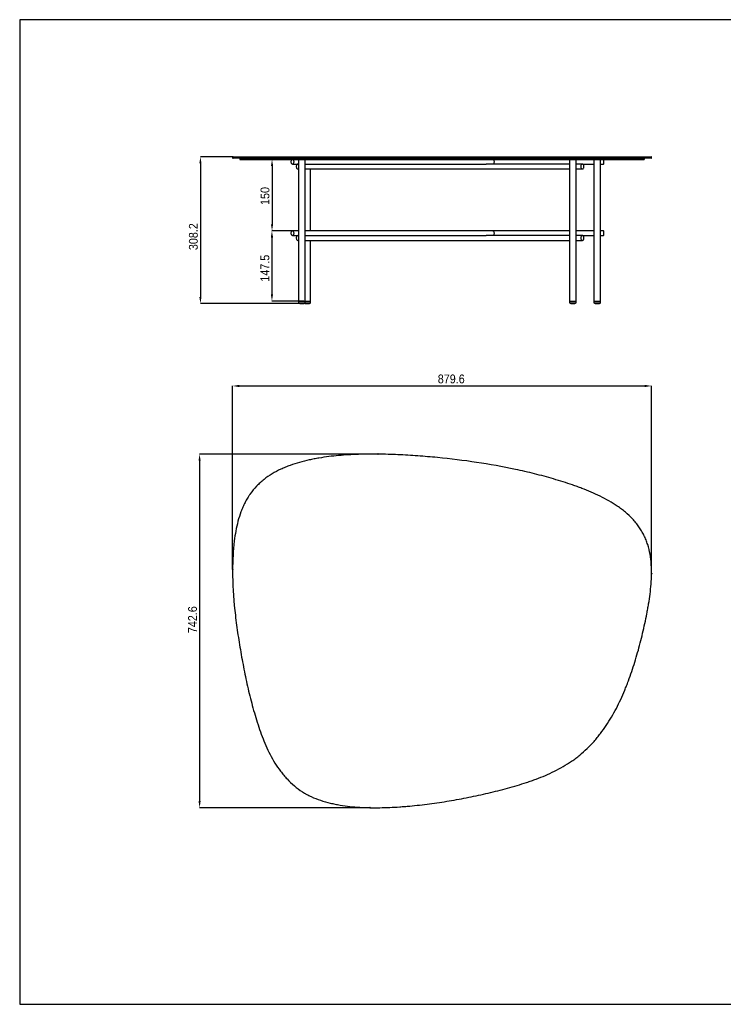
# Model space of a CAD drawing. Header units: millimetres. Extents: x 69 to 3024, y -45 to 2024.
# Tile 1 of 2: x 69 to 1547, y -45 to 2024. Entities that reach past the tile are written whole.
import ezdxf

# ---------------------------------------------------------------- set-up
doc = ezdxf.new("R2010")
doc.units = ezdxf.units.MM
doc.header["$LTSCALE"] = 7
doc.header["$PDSIZE"] = -1
doc.linetypes.add('SLD-Solido', pattern=[0])
doc.layers.add('SCHIZZI', color=9, linetype='Continuous')
doc.styles.add('SLDTEXTSTYLE0', font='GOTHIC.TTF', dxfattribs={"width": 0.913})
doc.dimstyles.new('SLDDIMSTYLE0', dxfattribs={"dimtxt": 18.520833, "dimasz": 14, "dimexe": 0, "dimexo": 0.0625, "dimgap": 4.630208, "dimtad": 1, "dimdec": 1, "dimrnd": 1e-09, "dimzin": 12, "dimdsep": 46, "dimtxsty": 'SLDTEXTSTYLE0', "dimsah": 1, "dimcen": 0.09, "dimadec": 0, "dimazin": 3, "dimtfac": 1, "dimtdec": 1, "dimtofl": 0, "dimtmove": 0, "dimatfit": 3, "dimfxl": 1, "dimfrac": 2, "dimtolj": 1, "dimtzin": 12, "dimarcsym": 0})

# ---------------------------------------------------------------- blocks, each defined once
blk = doc.blocks.new('_D')
at = {"color": 0, "lineweight": -2, "transparency": 16777216}
for p, q in [((516.3, 869), (516.3, 1254.3)), ((530.3, 1254.3), (1381.9, 1254.3)), ((1395.9, 860.3), (1395.9, 1254.3))]:
    blk.add_line(p, q, dxfattribs=at)
at = {"color": 0, "transparency": 16777216}
for points in [[(530.3, 1256.7), (530.3, 1252), (516.3, 1254.3)], [(1381.9, 1256.7), (1381.9, 1252), (1395.9, 1254.3)]]:
    blk.add_solid(points, dxfattribs=at)
at = {"layer": 'Defpoints', "color": 0, "transparency": 16777216}
for p in [(1395.9, 1254.3), (516.3, 868.9), (1395.9, 860.2)]:
    blk.add_point(p, dxfattribs=at)
at = {"color": 0, "transparency": 16777216, "insert": (975.4, 1278.4), "char_height": 18.52, "attachment_point": 2, "style": 'SLDTEXTSTYLE0'}
blk.add_mtext('\\A1;879.6', dxfattribs=at)
blk = doc.blocks.new('_D_1')
at = {"color": 0, "lineweight": -2, "transparency": 16777216}
for p, q in [((821.4, 1111.1), (447, 1111.1)), ((447, 1097.1), (447, 382.4)), ((804.9, 368.4), (447, 368.4))]:
    blk.add_line(p, q, dxfattribs=at)
at = {"color": 0, "transparency": 16777216}
for points in [[(444.7, 1097.1), (449.3, 1097.1), (447, 1111.1)], [(444.7, 382.4), (449.3, 382.4), (447, 368.4)]]:
    blk.add_solid(points, dxfattribs=at)
at = {"layer": 'Defpoints', "color": 0, "transparency": 16777216}
for p in [(821.4, 1111.1), (447, 368.4), (805, 368.4)]:
    blk.add_point(p, dxfattribs=at)
at = {"color": 0, "transparency": 16777216, "insert": (422.9, 763.4), "char_height": 18.52, "attachment_point": 2, "rotation": 90, "style": 'SLDTEXTSTYLE0'}
blk.add_mtext('\\A1;742.6', dxfattribs=at)
blk = doc.blocks.new('_D_2')
at = {"color": 0, "lineweight": -2, "transparency": 16777216}
for p, q in [((531.4, 1730.2), (599.1, 1730.2)), ((599.1, 1716.2), (599.1, 1594.2)), ((642, 1580.2), (599.1, 1580.2))]:
    blk.add_line(p, q, dxfattribs=at)
at = {"color": 0, "transparency": 16777216}
for points in [[(596.8, 1716.2), (601.5, 1716.2), (599.1, 1730.2)], [(596.8, 1594.2), (601.5, 1594.2), (599.1, 1580.2)]]:
    blk.add_solid(points, dxfattribs=at)
at = {"layer": 'Defpoints', "color": 0, "transparency": 16777216}
for p in [(531.3, 1730.2), (599.1, 1580.2), (642.1, 1580.2)]:
    blk.add_point(p, dxfattribs=at)
at = {"color": 0, "transparency": 16777216, "insert": (575, 1653.4), "char_height": 18.52, "attachment_point": 2, "rotation": 90, "style": 'SLDTEXTSTYLE0'}
blk.add_mtext('\\A1;150', dxfattribs=at)
blk = doc.blocks.new('_D_3')
at = {"color": 0, "lineweight": -2, "transparency": 16777216}
for p, q in [((517.3, 1735.7), (448.7, 1735.7)), ((448.7, 1721.7), (448.7, 1441.5)), ((659.7, 1427.5), (448.7, 1427.5))]:
    blk.add_line(p, q, dxfattribs=at)
at = {"color": 0, "transparency": 16777216}
for points in [[(446.4, 1721.7), (451.1, 1721.7), (448.7, 1735.7)], [(446.4, 1441.5), (451.1, 1441.5), (448.7, 1427.5)]]:
    blk.add_solid(points, dxfattribs=at)
at = {"layer": 'Defpoints', "color": 0, "transparency": 16777216}
for p in [(517.3, 1735.7), (448.7, 1427.5), (659.7, 1427.5)]:
    blk.add_point(p, dxfattribs=at)
at = {"color": 0, "transparency": 16777216, "insert": (424.6, 1568), "char_height": 18.52, "attachment_point": 2, "rotation": 90, "style": 'SLDTEXTSTYLE0'}
blk.add_mtext('\\A1;308.2', dxfattribs=at)
blk = doc.blocks.new('_D_4')
at = {"color": 0, "lineweight": -2, "transparency": 16777216}
for p, q in [((642, 1580.2), (598.9, 1580.2)), ((598.9, 1566.2), (598.9, 1446.7)), ((666.2, 1432.7), (598.9, 1432.7))]:
    blk.add_line(p, q, dxfattribs=at)
at = {"color": 0, "transparency": 16777216}
for points in [[(596.6, 1566.2), (601.3, 1566.2), (598.9, 1580.2)], [(596.6, 1446.7), (601.3, 1446.7), (598.9, 1432.7)]]:
    blk.add_solid(points, dxfattribs=at)
at = {"layer": 'Defpoints', "color": 0, "transparency": 16777216}
for p in [(642.1, 1580.2), (598.9, 1432.7), (666.2, 1432.7)]:
    blk.add_point(p, dxfattribs=at)
at = {"color": 0, "transparency": 16777216, "insert": (574.9, 1501.7), "char_height": 18.52, "attachment_point": 2, "rotation": 90, "style": 'SLDTEXTSTYLE0'}
blk.add_mtext('\\A1;147.5', dxfattribs=at)

msp = doc.modelspace()

# ---------------------------------------------------------------- linework, layer by layer
for p, q in [((516.32, 1734.72), (516.32, 1733.72)), ((531.32, 1732.22), (531.32, 1730.22)), ((642.06, 1720.22), (654.97, 1720.22)), ((654.97, 1730.22), (654.97, 1432.72)), ((668.97, 1432.72), (668.97, 1730.22)), ((668.97, 1720.22), (1048.46, 1720.22)), ((1223.85, 1720.22), (1048.46, 1720.22)), ((1223.85, 1730.22), (1223.85, 1432.72)), ((1237.85, 1432.72), (1237.85, 1730.22)), ((1250.74, 1720.22), (1237.85, 1720.22)), ((1250.74, 1720.22), (1275.07, 1720.22)), ((1275.07, 1730.22), (1275.07, 1432.72)), ((1289.07, 1432.72), (1289.07, 1730.22)), ((1289.07, 1720.22), (1295.03, 1720.22)), ((1380.94, 1730.22), (1380.94, 1732.22)), ((1395.79, 1733.72), (1395.8, 1733.72)), ((1395.85, 1734.72), (1395.84, 1734.72)), ((1395.94, 1733.72), (1395.94, 1734.72)), ((653.32, 1710.22), (654.97, 1710.22)), ((668.97, 1710.22), (1223.85, 1710.22)), ((680.22, 1580.22), (680.22, 1710.22)), ((1237.85, 1710.22), (1250.74, 1710.22)), ((654.97, 1580.22), (642.06, 1580.22)), ((1062.63, 1580.22), (668.97, 1580.22)), ((1223.85, 1580.22), (1062.63, 1580.22)), ((1275.07, 1580.22), (1237.85, 1580.22)), ((1295.03, 1580.22), (1289.07, 1580.22)), ((642.06, 1570.22), (654.97, 1570.22)), ((653.32, 1560.22), (654.97, 1560.22)), ((668.97, 1570.22), (1048.46, 1570.22)), ((668.97, 1560.22), (1223.85, 1560.22)), ((680.22, 1432.72), (680.22, 1560.22)), ((1223.85, 1570.22), (1048.46, 1570.22)), ((1250.74, 1570.22), (1237.85, 1570.22)), ((1237.85, 1560.22), (1250.74, 1560.22)), ((1250.74, 1570.22), (1275.07, 1570.22)), ((1289.07, 1570.22), (1295.03, 1570.22)), ((654.97, 1432.72), (654.97, 1428.72)), ((654.97, 1432.72), (668.97, 1432.72)), ((654.97, 1432.72), (661.97, 1432.72)), ((654.97, 1428.72), (668.97, 1428.72)), ((657.55, 1427.98), (666.39, 1427.98)), ((657.68, 1427.82), (666.27, 1427.82)), ((659.6, 1427.64), (664.35, 1427.64)), ((659.72, 1427.5), (664.23, 1427.5)), ((661.97, 1432.72), (668.97, 1432.72)), ((668.8, 1427.98), (677.64, 1427.98)), ((668.92, 1427.82), (677.51, 1427.82)), ((668.97, 1428.72), (668.97, 1432.72)), ((668.97, 1432.72), (680.22, 1432.72)), ((668.97, 1432.72), (673.22, 1432.72)), ((668.97, 1428.72), (680.22, 1428.72)), ((670.84, 1427.64), (675.59, 1427.64)), ((670.96, 1427.5), (675.47, 1427.5)), ((673.22, 1432.72), (680.22, 1432.72)), ((680.22, 1428.72), (680.22, 1432.72)), ((1223.85, 1432.72), (1223.85, 1428.72)), ((1223.85, 1432.72), (1237.85, 1432.72)), ((1223.85, 1432.72), (1230.85, 1432.72)), ((1223.85, 1428.72), (1237.85, 1428.72)), ((1226.43, 1427.98), (1235.27, 1427.98)), ((1226.55, 1427.82), (1235.15, 1427.82)), ((1228.47, 1427.64), (1233.23, 1427.64)), ((1228.6, 1427.5), (1233.1, 1427.5)), ((1230.85, 1432.72), (1237.85, 1432.72)), ((1237.85, 1428.72), (1237.85, 1432.72)), ((1275.07, 1432.72), (1275.07, 1428.72)), ((1275.07, 1432.72), (1289.07, 1432.72)), ((1275.07, 1432.72), (1282.07, 1432.72)), ((1275.07, 1428.72), (1289.07, 1428.72)), ((1277.65, 1427.98), (1286.49, 1427.98)), ((1277.77, 1427.82), (1286.36, 1427.82)), ((1279.69, 1427.64), (1284.44, 1427.64)), ((1279.81, 1427.5), (1284.32, 1427.5)), ((1282.07, 1432.72), (1289.07, 1432.72)), ((1289.07, 1428.72), (1289.07, 1432.72))]:
    msp.add_line(p, q)
at = {"flags": 128}
for points in [[(639.45, 1725.22), (639.55, 1726.57), (639.83, 1727.82), (640.28, 1728.88), (640.86, 1729.66), (641.53, 1730.12), (642.24, 1730.21), (642.94, 1729.94), (643.57, 1729.31), (644.09, 1728.38), (644.46, 1727.22), (644.65, 1725.91), (644.65, 1724.54), (644.46, 1723.23), (644.09, 1722.07), (643.57, 1721.14), (642.94, 1720.51), (642.24, 1720.24), (641.53, 1720.33), (640.86, 1720.78), (640.28, 1721.57), (639.83, 1722.63), (639.55, 1723.88), (639.45, 1725.22)], [(653.32, 1720.22), (653.09, 1720.21), (652.19, 1719.94), (651.36, 1719.31), (650.69, 1718.38), (650.21, 1717.22), (649.96, 1715.91), (649.96, 1714.54), (650.21, 1713.23), (650.69, 1712.07), (651.36, 1711.14), (652.19, 1710.51), (653.09, 1710.24), (653.32, 1710.22)], [(1062.63, 1730.22), (1062.81, 1730.21), (1063.5, 1729.94), (1064.14, 1729.31), (1064.66, 1728.38), (1065.03, 1727.22), (1065.22, 1725.91), (1065.22, 1724.54), (1065.03, 1723.23), (1064.66, 1722.07), (1064.14, 1721.14), (1063.5, 1720.51), (1062.81, 1720.24), (1062.63, 1720.22)], [(1254.14, 1715.22), (1254.02, 1716.57), (1253.65, 1717.82), (1253.06, 1718.88), (1252.31, 1719.66), (1251.43, 1720.12), (1250.51, 1720.21), (1249.61, 1719.94), (1248.78, 1719.31), (1248.11, 1718.38), (1247.63, 1717.22), (1247.38, 1715.91), (1247.38, 1714.54), (1247.63, 1713.23), (1248.11, 1712.07), (1248.78, 1711.14), (1249.61, 1710.51), (1250.51, 1710.24), (1251.43, 1710.33), (1252.31, 1710.78), (1253.06, 1711.57), (1253.65, 1712.63), (1254.02, 1713.88), (1254.14, 1715.22)], [(1296.13, 1725.22), (1296.09, 1726.57), (1295.97, 1727.82), (1295.78, 1728.88), (1295.54, 1729.66), (1295.25, 1730.12), (1295.03, 1730.22)], [(1295.03, 1720.22), (1295.25, 1720.33), (1295.54, 1720.78), (1295.78, 1721.57), (1295.97, 1722.63), (1296.09, 1723.88), (1296.13, 1725.22)], [(639.45, 1575.22), (639.55, 1576.57), (639.83, 1577.82), (640.28, 1578.88), (640.86, 1579.66), (641.53, 1580.12), (642.24, 1580.21), (642.94, 1579.94), (643.57, 1579.31), (644.09, 1578.38), (644.46, 1577.22), (644.65, 1575.91), (644.65, 1574.54), (644.46, 1573.23), (644.09, 1572.07), (643.57, 1571.14), (642.94, 1570.51), (642.24, 1570.24), (641.53, 1570.33), (640.86, 1570.78), (640.28, 1571.57), (639.83, 1572.63), (639.55, 1573.88), (639.45, 1575.22)], [(1062.63, 1580.22), (1062.81, 1580.21), (1063.5, 1579.94), (1064.14, 1579.31), (1064.66, 1578.38), (1065.03, 1577.22), (1065.22, 1575.91), (1065.22, 1574.54), (1065.03, 1573.23), (1064.66, 1572.07), (1064.14, 1571.14), (1063.5, 1570.51), (1062.81, 1570.24), (1062.63, 1570.22)], [(1296.13, 1575.22), (1296.09, 1576.57), (1295.97, 1577.82), (1295.78, 1578.88), (1295.54, 1579.66), (1295.25, 1580.12), (1295.03, 1580.22)], [(1295.03, 1570.22), (1295.25, 1570.33), (1295.54, 1570.78), (1295.78, 1571.57), (1295.97, 1572.63), (1296.09, 1573.88), (1296.13, 1575.22)], [(653.32, 1570.22), (653.09, 1570.21), (652.19, 1569.94), (651.36, 1569.31), (650.69, 1568.38), (650.21, 1567.22), (649.96, 1565.91), (649.96, 1564.54), (650.21, 1563.23), (650.69, 1562.07), (651.36, 1561.14), (652.19, 1560.51), (653.09, 1560.24), (653.32, 1560.22)], [(1254.14, 1565.22), (1254.02, 1566.57), (1253.65, 1567.82), (1253.06, 1568.88), (1252.31, 1569.66), (1251.43, 1570.12), (1250.51, 1570.21), (1249.61, 1569.94), (1248.78, 1569.31), (1248.11, 1568.38), (1247.63, 1567.22), (1247.38, 1565.91), (1247.38, 1564.54), (1247.63, 1563.23), (1248.11, 1562.07), (1248.78, 1561.14), (1249.61, 1560.51), (1250.51, 1560.24), (1251.43, 1560.33), (1252.31, 1560.78), (1253.06, 1561.57), (1253.65, 1562.63), (1254.02, 1563.88), (1254.14, 1565.22)]]:
    msp.add_lwpolyline(points, dxfattribs=at)
for centre, radius, start, end in [((517.32, 1734.72), 1, 89.99996, 179.94564), ((517.32, 1733.72), 1, 180.45714, 270.00156), ((1394.94, 1733.72), 1, 272.97158, 359.08204), ((1394.94, 1734.72), 1, 0.49817, 85.97307), ((661.77, 1447.33), 19.8, 249.94236, 257.72276), ((657.68, 1427.95), 0.125, 167.90359, 270), ((661.77, 1447.33), 19.8, 259.98591, 263.71267), ((659.72, 1427.63), 0.125, 173.8935, 270), ((664.23, 1427.63), 0.125, 270, 6.1065), ((662.18, 1447.33), 19.8, 276.28733, 280.01409), ((666.27, 1427.95), 0.125, 270, 12.09641), ((662.18, 1447.33), 19.8, 282.27724, 290.05764), ((673.01, 1447.33), 19.8, 254.13703, 257.72276), ((668.92, 1427.95), 0.125, 167.90359, 270), ((673.01, 1447.33), 19.8, 259.98591, 263.71267), ((670.96, 1427.63), 0.125, 173.8935, 270), ((675.47, 1427.63), 0.125, 270, 6.1065), ((673.42, 1447.33), 19.8, 276.28733, 280.01409), ((677.51, 1427.95), 0.125, 270, 12.09641), ((673.42, 1447.33), 19.8, 282.27724, 290.05764), ((1230.64, 1447.33), 19.8, 249.94236, 257.72276), ((1226.55, 1427.95), 0.125, 167.90359, 270), ((1230.64, 1447.33), 19.8, 259.98591, 263.71267), ((1228.6, 1427.63), 0.125, 173.8935, 270), ((1233.1, 1427.63), 0.125, 270, 6.1065), ((1231.06, 1447.33), 19.8, 276.28733, 280.01409), ((1235.15, 1427.95), 0.125, 270, 12.09641), ((1231.06, 1447.33), 19.8, 282.27724, 290.05764), ((1281.86, 1447.33), 19.8, 249.94236, 257.72276), ((1277.77, 1427.95), 0.125, 167.90359, 270), ((1281.86, 1447.33), 19.8, 259.98591, 263.71267), ((1279.81, 1427.63), 0.125, 173.8935, 270), ((1284.32, 1427.63), 0.125, 270, 6.1065), ((1282.28, 1447.33), 19.8, 276.28733, 280.01409), ((1286.36, 1427.95), 0.125, 270, 12.09641), ((1282.28, 1447.33), 19.8, 282.27724, 290.05764)]:
    msp.add_arc(centre, radius, start, end)
for points, knots in [([(1394.94, 1732.72), (1394.88, 1732.72), (1394.78, 1732.72), (1393.56, 1732.72), (1391.21, 1732.72), (1387.29, 1732.72), (1382.44, 1732.72), (1376.82, 1732.72), (1370.61, 1732.72), (1363.85, 1732.72), (1356.27, 1732.72), (1347.84, 1732.72), (1338.43, 1732.72), (1328.77, 1732.72), (1319.03, 1732.72), (1309.39, 1732.72), (1298.88, 1732.72), (1287.76, 1732.72), (1276.01, 1732.72), (1263.7, 1732.72), (1250.55, 1732.72), (1236.6, 1732.72), (1222.5, 1732.72), (1208.45, 1732.72), (1194.66, 1732.72), (1180.54, 1732.72), (1164.41, 1732.72), (1146.23, 1732.72), (1125.97, 1732.72), (1101.1, 1732.72), (1071.57, 1732.72), (1037.36, 1732.72), (1002.92, 1732.72), (970.48, 1732.72), (940.1, 1732.72), (911.78, 1732.72), (883.37, 1732.72), (854.89, 1732.72), (829.55, 1732.72), (807.37, 1732.72), (788.38, 1732.72), (769.42, 1732.72), (750.56, 1732.72), (733.92, 1732.72), (719.47, 1732.72), (707.18, 1732.72), (695.1, 1732.72), (683.32, 1732.72), (671.9, 1732.72), (660.98, 1732.72), (650.58, 1732.72), (640.78, 1732.72), (631.6, 1732.72), (622.37, 1732.72), (613.3, 1732.72), (604.55, 1732.72), (596.67, 1732.72), (589.59, 1732.72), (582.24, 1732.72), (574.74, 1732.72), (567.2, 1732.72), (560.46, 1732.72), (554.41, 1732.72), (548.94, 1732.72), (543.06, 1732.72), (536.85, 1732.72), (530.62, 1732.72), (525.35, 1732.72), (521.6, 1732.72), (519.11, 1732.72), (517.81, 1732.72), (517.21, 1732.72), (517.36, 1732.72), (517.38, 1732.72)], [0, 0, 0, 0, 0.00839352, 0.01792969, 0.03429445, 0.05067338, 0.06706957, 0.08347131, 0.09985521, 0.11670563, 0.13357639, 0.15044448, 0.16729672, 0.18413159, 0.19691958, 0.20972437, 0.22252283, 0.23530218, 0.24705419, 0.25884829, 0.27065042, 0.28243254, 0.29417447, 0.30441621, 0.31466969, 0.32492785, 0.335176, 0.34917417, 0.36317941, 0.37718175, 0.40019661, 0.42322142, 0.44624861, 0.46926673, 0.48795938, 0.50666525, 0.5253706, 0.54406689, 0.56275151, 0.57518287, 0.58763438, 0.60008228, 0.61251348, 0.62492778, 0.63325063, 0.64159926, 0.64994392, 0.65826776, 0.66656977, 0.67497587, 0.6834162, 0.69187745, 0.70033512, 0.7087558, 0.71923333, 0.72973902, 0.74026904, 0.75080213, 0.7613027, 0.77686902, 0.79244629, 0.80803857, 0.82364137, 0.83924289, 0.8548254, 0.8786774, 0.90253708, 0.92639281, 0.95023943, 0.96619107, 0.98215113, 0.99810744, 1, 1, 1, 1]), ([(517.47, 1735.72), (517.44, 1735.72), (517.35, 1735.72), (518.49, 1735.72), (520.84, 1735.72), (524.44, 1735.72), (528.91, 1735.72), (534.11, 1735.72), (539.72, 1735.72), (545.82, 1735.72), (552.53, 1735.72), (560.13, 1735.72), (567.33, 1735.72), (573.66, 1735.72), (578.75, 1735.72), (584.29, 1735.72), (590.39, 1735.72), (597.2, 1735.72), (604.82, 1735.72), (613.37, 1735.72), (621.8, 1735.72), (629.78, 1735.72), (637.02, 1735.72), (644.69, 1735.72), (652.6, 1735.72), (660.67, 1735.72), (669.06, 1735.72), (678, 1735.72), (687.48, 1735.72), (697.25, 1735.72), (706.97, 1735.72), (716.54, 1735.72), (728.96, 1735.72), (744.65, 1735.72), (763.65, 1735.72), (782.87, 1735.72), (802.23, 1735.72), (821.74, 1735.72), (841.31, 1735.72), (860.93, 1735.72), (884.83, 1735.72), (912.97, 1735.72), (945.29, 1735.72), (977.57, 1735.72), (1009.77, 1735.72), (1040.56, 1735.72), (1069.91, 1735.72), (1095.19, 1735.72), (1117.67, 1735.72), (1135.99, 1735.72), (1152.77, 1735.72), (1169.06, 1735.72), (1186.13, 1735.72), (1202.85, 1735.72), (1218.18, 1735.72), (1230.78, 1735.72), (1241.63, 1735.72), (1252.12, 1735.72), (1263.31, 1735.72), (1275.52, 1735.72), (1286.47, 1735.72), (1296.26, 1735.72), (1304.61, 1735.72), (1312.46, 1735.72), (1319.82, 1735.72), (1326.73, 1735.72), (1333.2, 1735.72), (1339.26, 1735.72), (1346.24, 1735.72), (1353.83, 1735.72), (1362.28, 1735.72), (1370.35, 1735.72), (1377.43, 1735.72), (1383.34, 1735.72), (1387.8, 1735.72), (1391.12, 1735.72), (1393.32, 1735.72), (1394.72, 1735.72), (1394.81, 1735.72), (1394.84, 1735.72)], [0, 0, 0, 0, 0.0087156, 0.0267707, 0.0475881, 0.0684311, 0.0894285, 0.1104371, 0.1314975, 0.1512514, 0.171024, 0.1908137, 0.2106345, 0.2205116, 0.2304187, 0.2403344, 0.250342, 0.2603705, 0.2705223, 0.2807153, 0.2910006, 0.2977833, 0.3045658, 0.3114327, 0.318299, 0.3246279, 0.3309816, 0.3377666, 0.3445523, 0.3514382, 0.358325, 0.3646414, 0.3709663, 0.3834416, 0.3960034, 0.4085983, 0.4213247, 0.4340682, 0.4469182, 0.4597768, 0.4726738, 0.493984, 0.5153453, 0.5367235, 0.5581988, 0.5796878, 0.5985701, 0.6174618, 0.6309918, 0.644533, 0.6552533, 0.6659847, 0.6789364, 0.6919231, 0.7028284, 0.7137704, 0.7216113, 0.7294715, 0.740576, 0.7517279, 0.7645642, 0.7743821, 0.7842485, 0.7941331, 0.8041059, 0.8140926, 0.8241592, 0.8342357, 0.8443439, 0.8613582, 0.8783947, 0.8989102, 0.9194506, 0.9366201, 0.9538012, 0.9659392, 0.9781026, 0.9902898, 1, 1, 1, 1]), ([(531.39, 1732.22), (531.4, 1732.22), (531.43, 1732.22), (532.64, 1732.22), (535.05, 1732.22), (538.43, 1732.22), (542.62, 1732.22), (547.13, 1732.22), (551.67, 1732.22), (556.19, 1732.22), (561.09, 1732.22), (566.44, 1732.22), (572.32, 1732.22), (578.8, 1732.22), (585.89, 1732.22), (592.89, 1732.22), (599.75, 1732.22), (606.27, 1732.22), (613.4, 1732.22), (621.23, 1732.22), (629.81, 1732.22), (639.11, 1732.22), (649.07, 1732.22), (659.65, 1732.22), (670.53, 1732.22), (681.73, 1732.22), (693.32, 1732.22), (705.66, 1732.22), (718.65, 1732.22), (732.11, 1732.22), (745.91, 1732.22), (761.75, 1732.22), (779.69, 1732.22), (799.75, 1732.22), (820.1, 1732.22), (843.57, 1732.22), (870.08, 1732.22), (899.58, 1732.22), (929.11, 1732.22), (958.62, 1732.22), (987.01, 1732.22), (1014.26, 1732.22), (1040.35, 1732.22), (1066.27, 1732.22), (1090.08, 1732.22), (1111.72, 1732.22), (1131.16, 1732.22), (1150.2, 1732.22), (1167.53, 1732.22), (1183.14, 1732.22), (1197.03, 1732.22), (1210.33, 1732.22), (1222.98, 1732.22), (1234.9, 1732.22), (1246.1, 1732.22), (1256.7, 1732.22), (1266.78, 1732.22), (1277.27, 1732.22), (1287.95, 1732.22), (1298.59, 1732.22), (1308.37, 1732.22), (1317.36, 1732.22), (1325.58, 1732.22), (1333.11, 1732.22), (1340.02, 1732.22), (1346.4, 1732.22), (1352.35, 1732.22), (1357.86, 1732.22), (1362.93, 1732.22), (1367.56, 1732.22), (1371.78, 1732.22), (1375.48, 1732.22), (1378.43, 1732.22), (1380.13, 1732.22), (1380.89, 1732.22), (1380.87, 1732.22), (1380.86, 1732.22)], [0, 0, 0, 0, 0.0102473, 0.0299212, 0.0497284, 0.0697295, 0.0899206, 0.110243, 0.1264321, 0.1425695, 0.1586099, 0.1745623, 0.190439, 0.2062538, 0.2220145, 0.2375376, 0.2482161, 0.2586757, 0.2689207, 0.2789889, 0.2889567, 0.2986837, 0.3082986, 0.3177339, 0.3269454, 0.3353399, 0.3438918, 0.3527628, 0.3619338, 0.3712911, 0.3807602, 0.3903226, 0.4036531, 0.4171988, 0.4309325, 0.4447995, 0.4646783, 0.4846401, 0.5046996, 0.5248248, 0.5449831, 0.5629641, 0.5809756, 0.5989737, 0.6168412, 0.6307245, 0.6444757, 0.6581062, 0.6716165, 0.6823009, 0.6928407, 0.7032164, 0.7134187, 0.7234841, 0.7333741, 0.7433747, 0.7534919, 0.7636899, 0.7769992, 0.790426, 0.8039835, 0.8176892, 0.8315508, 0.8453032, 0.859165, 0.8730902, 0.8870347, 0.9012771, 0.9155407, 0.929845, 0.9441488, 0.9582621, 0.9721012, 0.9856999, 0.9946761, 1, 1, 1, 1]), ([(531.39, 1730.22), (531.4, 1730.22), (531.43, 1730.22), (532.64, 1730.22), (535.05, 1730.22), (538.43, 1730.22), (542.62, 1730.22), (547.13, 1730.22), (551.67, 1730.22), (556.19, 1730.22), (561.09, 1730.22), (566.44, 1730.22), (572.32, 1730.22), (578.8, 1730.22), (585.89, 1730.22), (592.89, 1730.22), (599.75, 1730.22), (606.27, 1730.22), (613.4, 1730.22), (621.23, 1730.22), (629.81, 1730.22), (639.11, 1730.22), (649.07, 1730.22), (659.65, 1730.22), (670.53, 1730.22), (681.73, 1730.22), (693.32, 1730.22), (705.66, 1730.22), (718.65, 1730.22), (732.11, 1730.22), (745.91, 1730.22), (761.75, 1730.22), (779.69, 1730.22), (799.75, 1730.22), (820.1, 1730.22), (843.57, 1730.22), (870.08, 1730.22), (899.58, 1730.22), (929.11, 1730.22), (958.62, 1730.22), (987.01, 1730.22), (1014.26, 1730.22), (1040.35, 1730.22), (1066.27, 1730.22), (1090.08, 1730.22), (1111.72, 1730.22), (1131.16, 1730.22), (1150.2, 1730.22), (1167.53, 1730.22), (1183.14, 1730.22), (1197.03, 1730.22), (1210.33, 1730.22), (1222.98, 1730.22), (1234.9, 1730.22), (1246.1, 1730.22), (1256.7, 1730.22), (1266.78, 1730.22), (1277.27, 1730.22), (1287.95, 1730.22), (1298.59, 1730.22), (1308.37, 1730.22), (1317.36, 1730.22), (1325.58, 1730.22), (1333.11, 1730.22), (1340.02, 1730.22), (1346.4, 1730.22), (1352.35, 1730.22), (1357.86, 1730.22), (1362.93, 1730.22), (1367.56, 1730.22), (1371.78, 1730.22), (1375.48, 1730.22), (1378.43, 1730.22), (1380.13, 1730.22), (1380.89, 1730.22), (1380.87, 1730.22), (1380.86, 1730.22)], [0, 0, 0, 0, 0.0102473, 0.0299212, 0.0497284, 0.0697295, 0.0899206, 0.110243, 0.1264321, 0.1425695, 0.1586099, 0.1745623, 0.190439, 0.2062538, 0.2220145, 0.2375376, 0.2482161, 0.2586757, 0.2689207, 0.2789889, 0.2889567, 0.2986837, 0.3082986, 0.3177339, 0.3269454, 0.3353399, 0.3438918, 0.3527628, 0.3619338, 0.3712911, 0.3807602, 0.3903226, 0.4036531, 0.4171988, 0.4309325, 0.4447995, 0.4646783, 0.4846401, 0.5046996, 0.5248248, 0.5449831, 0.5629641, 0.5809756, 0.5989737, 0.6168412, 0.6307245, 0.6444757, 0.6581062, 0.6716165, 0.6823009, 0.6928407, 0.7032164, 0.7134187, 0.7234841, 0.7333741, 0.7433747, 0.7534919, 0.7636899, 0.7769992, 0.790426, 0.8039835, 0.8176892, 0.8315508, 0.8453032, 0.859165, 0.8730902, 0.8870347, 0.9012771, 0.9155407, 0.929845, 0.9441488, 0.9582621, 0.9721012, 0.9856999, 0.9946761, 1, 1, 1, 1]), ([(553.31, 1027.6), (557.39, 1033.35), (561.88, 1038.75), (569.17, 1046.37), (571.7, 1048.84), (576.89, 1053.55), (579.55, 1055.8), (587.73, 1062.24), (593.44, 1066.13), (605.28, 1073.23), (611.41, 1076.44), (619.3, 1080.12), (620.89, 1080.83), (624.08, 1082.23), (625.7, 1082.92), (630.55, 1084.91), (633.8, 1086.17), (643.63, 1089.75), (650.26, 1091.87), (663.63, 1095.67), (670.38, 1097.36), (680.58, 1099.61), (683.99, 1100.32), (690.85, 1101.65), (694.28, 1102.28), (711.47, 1105.19), (725.24, 1106.89), (752.82, 1109.37), (766.63, 1110.17), (794.28, 1111.1), (808.12, 1111.23), (835.81, 1110.93), (849.67, 1110.51), (870.47, 1109.58), (877.41, 1109.22), (891.27, 1108.4), (898.19, 1107.95), (918.93, 1106.45), (932.72, 1105.27), (974, 1101.24), (1001.4, 1097.9), (1055.93, 1089.73), (1083.06, 1084.89), (1123.5, 1076.27), (1136.94, 1073.16), (1163.72, 1066.46), (1177.07, 1062.86), (1197, 1057.01), (1203.64, 1054.98), (1216.87, 1050.77), (1223.47, 1048.59), (1233.35, 1045.18), (1236.64, 1044.02), (1243.21, 1041.64), (1246.48, 1040.42), (1256.27, 1036.69), (1262.73, 1034.09), (1281.9, 1025.85), (1294.38, 1019.78), (1312.46, 1009.4), (1318.38, 1005.73), (1325.62, 1000.82), (1327.06, 999.82), (1329.92, 997.79), (1331.34, 996.76), (1335.56, 993.61), (1338.32, 991.45), (1346.4, 984.76), (1351.52, 980.02), (1358.69, 972.38), (1360.99, 969.74), (1364.31, 965.64), (1365.4, 964.25), (1367.51, 961.44), (1368.54, 960.01), (1371.53, 955.7), (1373.42, 952.77), (1376.96, 946.77), (1378.62, 943.71), (1381.71, 937.48), (1383.13, 934.29), (1385.09, 929.42), (1385.71, 927.78), (1386.9, 924.47), (1387.46, 922.8), (1390.11, 914.4), (1391.7, 907.61), (1394.08, 893.9), (1394.87, 886.99), (1395.59, 876.54), (1395.75, 873.05), (1395.89, 867.8), (1395.92, 866.04), (1395.94, 862.53), (1395.94, 860.78), (1395.84, 852.03), (1395.52, 845.04), (1393.99, 824.15), (1392.18, 810.29), (1389.33, 793.03), (1388.73, 789.58), (1387.48, 782.69), (1386.84, 779.25), (1384.84, 768.95), (1383.44, 762.11), (1379.04, 741.62), (1375.85, 728.03), (1368.86, 701.02), (1365.05, 687.6), (1356.77, 660.94), (1352.3, 647.69), (1346.16, 631.28), (1344.9, 628.01), (1342.34, 621.49), (1341.03, 618.25), (1337.01, 608.56), (1334.22, 602.17), (1325.44, 583.2), (1319.06, 570.85), (1308.47, 552.86), (1304.77, 546.95), (1297, 535.34), (1292.92, 529.64), (1287.56, 522.65), (1286.48, 521.27), (1284.29, 518.51), (1283.19, 517.15), (1279.84, 513.08), (1277.57, 510.42), (1270.61, 502.56), (1265.8, 497.51), (1255.77, 487.79), (1250.57, 483.14), (1242.42, 476.5), (1239.66, 474.34), (1234.01, 470.13), (1231.13, 468.08), (1222.41, 462.13), (1216.47, 458.42), (1204.38, 451.43), (1198.23, 448.15), (1185.75, 441.96), (1179.42, 439.05), (1166.61, 433.53), (1160.13, 430.93), (1150.31, 427.23), (1147.02, 426.03), (1140.41, 423.69), (1137.09, 422.55), (1127.11, 419.22), (1120.43, 417.13), (1100.34, 411.14), (1086.86, 407.55), (1059.82, 400.78), (1046.26, 397.61), (1019.05, 391.67), (1005.41, 388.91), (978.03, 383.85), (964.29, 381.54), (936.72, 377.41), (922.89, 375.58), (902.07, 373.24), (895.11, 372.52), (884.65, 371.57), (881.16, 371.27), (874.18, 370.71), (870.69, 370.45), (860.22, 369.73), (853.25, 369.35), (839.31, 368.75), (832.34, 368.54), (818.41, 368.33), (811.45, 368.33), (797.54, 368.58), (790.59, 368.83), (776.7, 369.65), (769.76, 370.22), (755.9, 371.74), (748.97, 372.69), (738.6, 374.46), (735.14, 375.1), (729.96, 376.16), (728.24, 376.53), (724.79, 377.3), (723.07, 377.7), (714.49, 379.78), (707.71, 381.68), (694.4, 386.12), (687.86, 388.65), (678.29, 393.08), (675.14, 394.67), (671.25, 396.79), (670.48, 397.23), (668.94, 398.11), (668.17, 398.56), (665.88, 399.92), (664.37, 400.85), (656.94, 405.63), (651.33, 409.83), (640.65, 418.87), (635.58, 423.7), (628.35, 431.38), (626, 434.01), (622.57, 438.06), (621.45, 439.43), (619.23, 442.19), (618.15, 443.58), (612.82, 450.57), (608.88, 456.32), (601.56, 468.1), (598.17, 474.12), (591.85, 486.39), (588.91, 492.64), (583.39, 505.31), (580.81, 511.73), (575.91, 524.71), (573.59, 531.26), (569.14, 544.46), (567.02, 551.12), (562.94, 564.46), (560.99, 571.15), (555.4, 591.29), (552, 604.8), (545.72, 631.94), (542.84, 645.58), (538.82, 666.11), (537.52, 672.96), (535.02, 686.67), (533.81, 693.53), (530.3, 714.11), (528.11, 727.85), (524.17, 755.35), (522.43, 769.12), (518.05, 810.5), (516.27, 838.18), (516.34, 872.96), (516.46, 879.92), (516.96, 893.87), (517.32, 900.86), (518.09, 911.35), (518.38, 914.85), (519.05, 921.86), (519.43, 925.36), (520.69, 935.81), (521.73, 942.73), (524.26, 956.48), (525.76, 963.3), (529.34, 976.82), (531.42, 983.51), (534.48, 991.77), (535.12, 993.42), (536.44, 996.7), (537.12, 998.33), (539.25, 1003.19), (540.76, 1006.38), (543.97, 1012.64), (545.68, 1015.72), (548.42, 1020.24), (549.35, 1021.74), (550.81, 1023.95), (551.54, 1025.06), (552.42, 1026.33), (552.8, 1026.88), (553.06, 1027.24), (553.19, 1027.42), (553.31, 1027.6)], [0, 0, 0, 0, 0.0078125, 0.0078125, 0.0117188, 0.0117188, 0.015625, 0.015625, 0.0234375, 0.0234375, 0.03125, 0.03125, 0.0332031, 0.0332031, 0.0351563, 0.0351563, 0.0390625, 0.0390625, 0.046875, 0.046875, 0.0546875, 0.0546875, 0.0585938, 0.0585938, 0.0625, 0.0625, 0.078125, 0.078125, 0.09375, 0.09375, 0.109375, 0.109375, 0.125, 0.125, 0.1328125, 0.1328125, 0.140625, 0.140625, 0.15625, 0.15625, 0.1875, 0.1875, 0.21875, 0.21875, 0.234375, 0.234375, 0.25, 0.25, 0.2578125, 0.2578125, 0.265625, 0.265625, 0.2695313, 0.2695313, 0.2734375, 0.2734375, 0.28125, 0.28125, 0.296875, 0.296875, 0.3046875, 0.3046875, 0.3066406, 0.3066406, 0.3085938, 0.3085938, 0.3125, 0.3125, 0.3203125, 0.3203125, 0.3242188, 0.3242188, 0.3261719, 0.3261719, 0.328125, 0.328125, 0.3320313, 0.3320313, 0.3359375, 0.3359375, 0.3398438, 0.3398438, 0.3417969, 0.3417969, 0.34375, 0.34375, 0.3515625, 0.3515625, 0.359375, 0.359375, 0.3632813, 0.3632813, 0.3652344, 0.3652344, 0.3671875, 0.3671875, 0.375, 0.375, 0.390625, 0.390625, 0.3945313, 0.3945313, 0.3984375, 0.3984375, 0.40625, 0.40625, 0.421875, 0.421875, 0.4375, 0.4375, 0.453125, 0.453125, 0.4570313, 0.4570313, 0.4609375, 0.4609375, 0.46875, 0.46875, 0.484375, 0.484375, 0.4921875, 0.4921875, 0.5, 0.5, 0.5019531, 0.5019531, 0.5039063, 0.5039063, 0.5078125, 0.5078125, 0.515625, 0.515625, 0.5234375, 0.5234375, 0.5273438, 0.5273438, 0.53125, 0.53125, 0.5390625, 0.5390625, 0.546875, 0.546875, 0.5546875, 0.5546875, 0.5625, 0.5625, 0.5664063, 0.5664063, 0.5703125, 0.5703125, 0.578125, 0.578125, 0.59375, 0.59375, 0.609375, 0.609375, 0.625, 0.625, 0.640625, 0.640625, 0.65625, 0.65625, 0.6640625, 0.6640625, 0.6679688, 0.6679688, 0.671875, 0.671875, 0.6796875, 0.6796875, 0.6875, 0.6875, 0.6953125, 0.6953125, 0.703125, 0.703125, 0.7109375, 0.7109375, 0.71875, 0.71875, 0.7226563, 0.7226563, 0.7246094, 0.7246094, 0.7265625, 0.7265625, 0.734375, 0.734375, 0.7421875, 0.7421875, 0.7460938, 0.7460938, 0.7470703, 0.7470703, 0.7480469, 0.7480469, 0.75, 0.75, 0.7578125, 0.7578125, 0.765625, 0.765625, 0.7695313, 0.7695313, 0.7714844, 0.7714844, 0.7734375, 0.7734375, 0.78125, 0.78125, 0.7890625, 0.7890625, 0.796875, 0.796875, 0.8046875, 0.8046875, 0.8125, 0.8125, 0.8203125, 0.8203125, 0.828125, 0.828125, 0.84375, 0.84375, 0.859375, 0.859375, 0.8671875, 0.8671875, 0.875, 0.875, 0.890625, 0.890625, 0.90625, 0.90625, 0.9375, 0.9375, 0.9453125, 0.9453125, 0.953125, 0.953125, 0.9570313, 0.9570313, 0.9609375, 0.9609375, 0.96875, 0.96875, 0.9765625, 0.9765625, 0.984375, 0.984375, 0.9863281, 0.9863281, 0.9882812, 0.9882812, 0.9921875, 0.9921875, 0.9960937, 0.9960937, 0.9980469, 0.9980469, 0.9990234, 0.9995117, 0.9997559, 0.9997559, 1, 1, 1, 1])]:
    msp.add_open_spline(points, degree=3, knots=knots)
at = {"color": 1, "linetype": 'SLD-Solido', "lineweight": 35}
for p in [(821.45, 1111.08), (516.34, 868.95), (1395.93, 860.21), (805.01, 368.45)]:
    msp.add_point(p, dxfattribs=at)
at = {"layer": 'SCHIZZI', "color": 7, "true_color": 0xffffff}
msp.add_lwpolyline([(69.27, -44.61), (3024.11, -44.61), (3023.97, 2023.77), (69.27, 2023.77)], close=True, dxfattribs=at)

# ---------------------------------------------------------------- dimensions: what is measured, and where the dimension line sits
for base, p1, p2, picture, middle in [((448.72, 1427.5), (517.32, 1735.72), (659.72, 1427.5), '_D_3', (448.72, 1567.97)), ((599.13, 1580.22), (531.32, 1730.22), (642.06, 1580.22), '_D_2', (599.13, 1653.37)), ((598.94, 1432.72), (642.06, 1580.22), (666.22, 1432.72), '_D_4', (598.94, 1501.74)), ((446.98, 368.45), (821.45, 1111.08), (805.01, 368.45), '_D_1', (446.98, 763.42))]:
    dim = msp.add_linear_dim(base=base, p1=p1, p2=p2, angle=90, dimstyle='SLDDIMSTYLE0')
    dim.commit()
    dim.dimension.update_dxf_attribs({"geometry": picture, "text_midpoint": middle, "dimtype": 160})
dim = msp.add_linear_dim(base=(1395.93, 1254.33), p1=(516.34, 868.95), p2=(1395.93, 860.21), dimstyle='SLDDIMSTYLE0')
dim.commit()
dim.dimension.update_dxf_attribs({"geometry": '_D', "text_midpoint": (975.39, 1254.33), "dimtype": 160})

doc.saveas('drawing.dxf')
